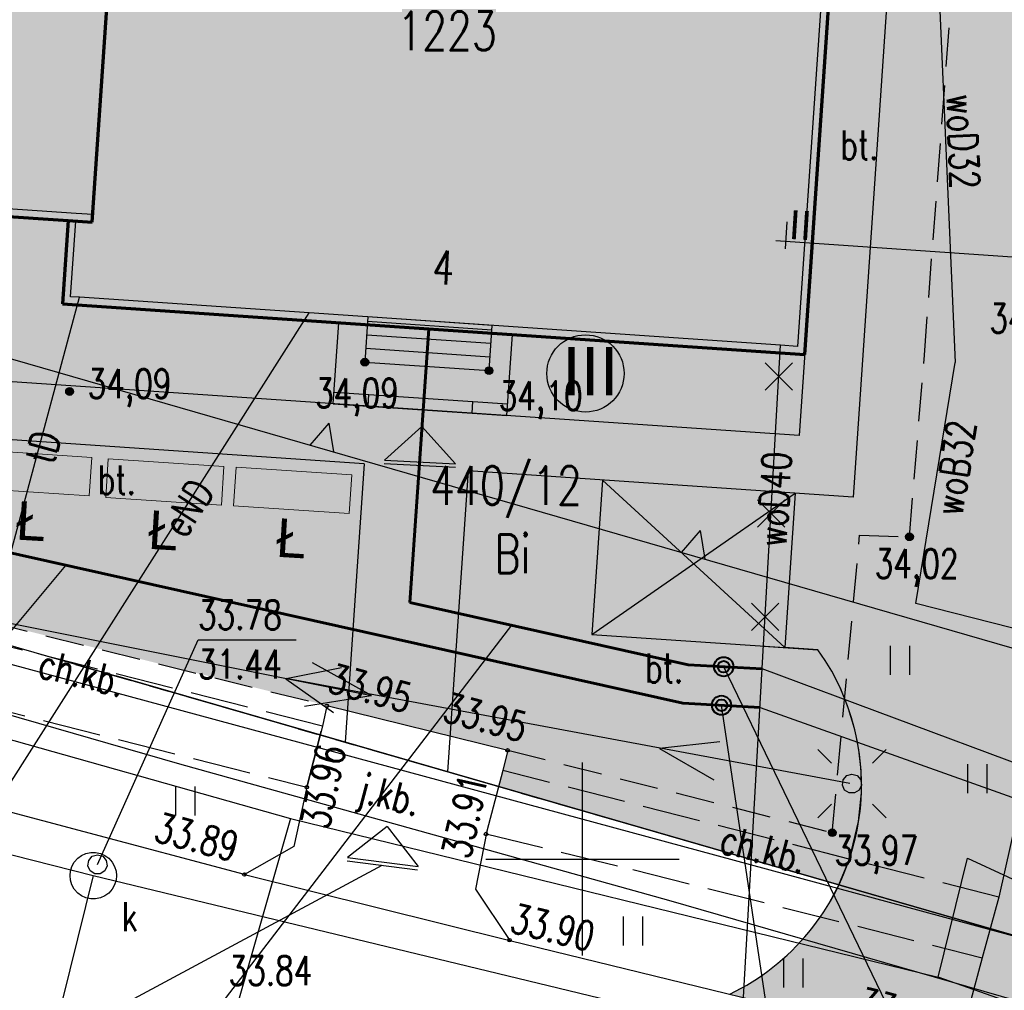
# Model space of a CAD drawing. Header units: millimetres. Extents: x 42484 to 45713, y 27065 to 28593.
# Tile 14 of 23: x 42627 to 42653, y 28451 to 28476. Entities that reach past the tile are written whole.
import ezdxf
from ezdxf.enums import TextEntityAlignment as Align

# ---------------------------------------------------------------- set-up
doc = ezdxf.new("R2010")
doc.units = ezdxf.units.MM
for name, pattern in [('2', [1, 0.5, -0.5]), ('423', [2, 1.5, -0.5]), ('424', [1.5, 1, -0.5])]:
    doc.linetypes.add(name, pattern=pattern)
for name, color, linetype in [('210-oznaczenie_konturu_uzytku_g', 7, 'Continuous'), ('211-numer_dzialki_ewidencyjnej', 7, 'Continuous'), ('218-kontur_uzytku_gruntowego', 7, 'Continuous'), ('219-dzialka_ewidencyjna', 7, 'Continuous'), ('238-Punkt_adresowy_budynku', 7, 'Continuous'), ('312-budynek_ewidencyjny', 7, 'Continuous'), ('312-oznaczenie_budynku_ewidency', 7, 'Continuous'), ('chodnik', 7, 'Continuous'), ('chodnik-Atr17', 7, 'Continuous'), ('furtka', 7, 'Continuous'), ('inne', 7, 'Continuous'), ('jezdnia-Atr17', 7, 'Continuous'), ('komora_podziemna', 7, 'Continuous'), ('kraweznik', 7, 'Continuous'), ('latarnia', 7, 'Continuous'), ('obszar_utwardzony', 7, 'Continuous'), ('obszar_utwardzony-Atr17', 7, 'Continuous'), ('obudowa_ochronna_przewodu', 7, 'Continuous'), ('opisy', 7, 'Continuous'), ('pikieta_sztuczna', 7, 'Continuous'), ('pikieta_sztuczna-Atr2', 7, 'Continuous'), ('przewod_elektroenergetyczny_nis', 7, 'Continuous'), ('przewod_elektroenergetyczny_pod', 7, 'Continuous'), ('przewod_kanalizacyjny', 7, 'Continuous'), ('przewod_telekomunikacyjny_podzi', 7, 'Continuous'), ('przewod_wodociagowy', 7, 'Continuous'), ('przewod_wodociagowy-Atr1', 7, 'Continuous'), ('rzedna-Atr2', 7, 'Continuous'), ('rzedna-Atr3', 7, 'Continuous'), ('schody', 7, 'Continuous'), ('trawnik', 7, 'Continuous'), ('wlaz_do_komory_lub_kanalu_-_okr', 7, 'Continuous')]:
    doc.layers.add(name, color=color, linetype=linetype)
doc.layers.add('KAM-pro Opis Sieci Wodociągowej', color=16, linetype='Continuous', lineweight=13)
doc.layers.add('KG Kan.Deszczowa', color=64, linetype='Continuous', lineweight=40)
for name, color, linetype, lineweight, true_color in [('KAM-pro Sieć Wodociągowa', 7, 'Continuous', 40, 0x0040ff), ('KRESKOWANIE DROGA', 7, 'Continuous', 5, 0x859099), ('KRESKOWANIE PARKING', 7, 'Continuous', 5, 0xff8000), ('KRESKOWANIE ZIELEŃ', 7, 'Continuous', 5, 0x39ad1f)]:
    doc.layers.add(name, color=color, linetype=linetype, lineweight=lineweight, true_color=true_color)
doc.styles.add('ARIAL', font='arial.ttf')
doc.styles.get("Standard").update_dxf_attribs({"font": 'arial.ttf'})
doc.styles.add('STYL_ARIAL', font='simplex', dxfattribs={"width": 0.75, "oblique": 0.1})

# ---------------------------------------------------------------- blocks, each defined once
blk = doc.blocks.new('US22')
at = {"color": 7}
blk.add_polyline3d([(0, 0.25, 0), (0.1352, 0.2103, 0), (0.2274, 0.1039, 0), (0.2475, -0.0356, 0), (0.1889, -0.1637, 0), (0.0704, -0.2399, 0), (-0.0704, -0.2399, 0), (-0.1889, -0.1637, 0), (-0.2475, -0.0356, 0), (-0.2274, 0.1039, 0), (-0.1352, 0.2103, 0), (0, 0.25, 0)], dxfattribs=at)
blk = doc.blocks.new('SM01')
at = {"color": 7}
for points in [[(-0.53, 0.531, 0), (-0.883, 0.884, 0)], [(0.531, 0.531, 0), (0.884, 0.884, 0)], [(0, 0.25, 0), (0.1352, 0.2103, 0), (0.2274, 0.1039, 0), (0.2475, -0.0356, 0), (0.1889, -0.1637, 0), (0.0704, -0.2399, 0), (-0.0704, -0.2399, 0), (-0.1889, -0.1637, 0), (-0.2475, -0.0356, 0), (-0.2274, 0.1039, 0), (-0.1352, 0.2103, 0), (0, 0.25, 0)], [(-0.53, -0.53, 0), (-0.883, -0.883, 0)], [(0.531, -0.53, 0), (0.884, -0.883, 0)]]:
    blk.add_polyline3d(points, dxfattribs=at)
blk = doc.blocks.new('PW01')
at = {"color": 7}
blk.add_polyline3d([(0.045, 0, 0), (0.0318, -0.0318, 0), (0, -0.045, 0), (-0.0318, -0.0318, 0), (-0.045, 0, 0), (-0.0318, 0.0318, 0), (0, 0.045, 0), (0.0318, 0.0318, 0), (0.045, 0, 0)], dxfattribs=at)
blk = doc.blocks.new('801')
at = {"color": 0}
for radius in [0.1, 0.09, 0.08, 0.07, 0.06, 0.05, 0.04, 0.03, 0.02, 0.01]:
    blk.add_circle((0, 0), radius, dxfattribs=at)
blk = doc.blocks.new('TU04')
at = {"color": 7}
for points in [[(0, 0, 0), (0, 0.75, 0)], [(0.5, 0, 0), (0.5, 0.75, 0)]]:
    blk.add_polyline3d(points, dxfattribs=at)

msp = doc.modelspace()

# ---------------------------------------------------------------- hatches: boundary and pattern name
at = {"layer": 'KRESKOWANIE DROGA', "transparency": 33554508}
h = msp.add_hatch(color=256, dxfattribs=at)
h.dxf.hatch_style = 1
h.paths.add_polyline_path([(42655.377, 28495.522), (42648.855, 28496.406), (42648.183, 28491.452), (42648.093, 28490.789), (42649.29, 28490.7), (42649.017, 28486.737), (42650.499, 28486.635), (42649.449, 28471.262), (42654.393, 28470.27), (42655.289, 28483.39)])
h = msp.add_hatch(color=256, dxfattribs=at)
h.dxf.hatch_style = 1
h.paths.add_polyline_path([(42650.281, 28483.442), (42648.784, 28483.545), (42647.677, 28467.333), (42649.174, 28467.231)])
h = msp.add_hatch(color=256, dxfattribs=at)
h.dxf.hatch_style = 1
h.paths.add_polyline_path([(42654.393, 28470.27), (42649.449, 28471.262), (42648.928, 28463.64), (42647.431, 28463.742), (42647.159, 28459.751), (42648.019, 28459.692, -0.466949), (42645.738, 28450.779), (42651.634, 28449.338), (42655.546, 28448.236, -0.191992), (42653.143, 28451.974)])
h = msp.add_hatch(color=256, dxfattribs=at)
h.dxf.hatch_style = 1
h.paths.add_polyline_path([(42637.608, 28465.917), (42635.482, 28466.062), (42620.736, 28467.069), (42620.883, 28469.224), (42619.696, 28469.305), (42619.561, 28467.594), (42620.407, 28466.662), (42619.491, 28466.706), (42619.143, 28462.304), (42620.388, 28461.968), (42620.634, 28465.573), (42636.277, 28464.504), (42635.841, 28458.12), (42637.808, 28457.636), (42637.641, 28464.558), (42636.804, 28464.599), (42637.622, 28465.342)])
h.paths.add_polyline_path([(42619.696, 28469.305), (42618.19, 28469.408), (42617.73, 28462.685), (42619.143, 28462.304), (42619.491, 28466.706), (42618.567, 28466.751), (42619.532, 28467.626), (42619.561, 28467.594)])
h = msp.add_hatch(color=256, dxfattribs=at)
h.dxf.hatch_style = 1
h.paths.add_polyline_path([(42649.174, 28467.231), (42647.677, 28467.333), (42647.534, 28465.241), (42647.534, 28465.238), (42639.971, 28465.755), (42639.971, 28465.755), (42637.608, 28465.917), (42637.622, 28465.342), (42637.768, 28465.474), (42638.643, 28464.509), (42637.641, 28464.558), (42637.808, 28457.636), (42638.503, 28457.465), (42638.971, 28464.32), (42642.443, 28464.083), (42647.431, 28463.742), (42648.928, 28463.64)])
h = msp.add_hatch(color=150, dxfattribs=at)
h.dxf.hatch_style = 1
h.paths.add_polyline_path([(42647.431, 28463.742), (42642.443, 28464.083), (42642.17, 28460.092), (42647.159, 28459.751)])
at = {"layer": 'KRESKOWANIE PARKING', "transparency": 33554508}
h = msp.add_hatch(color=1, dxfattribs=at)
h.dxf.hatch_style = 1
h.paths.add_polyline_path([(42648.784, 28483.545), (42647.677, 28467.333), (42648.269, 28476.002), (42629.736, 28477.914), (42629.247, 28470.757), (42628.619, 28470.8), (42628.472, 28468.645), (42628.472, 28468.645), (42628.619, 28470.8), (42610.301, 28472.052), (42611.413, 28488.173), (42630.991, 28486.836), (42630.85, 28484.781)])
h = msp.add_hatch(color=1, dxfattribs=at)
h.dxf.hatch_style = 1
h.paths.add_polyline_path([(42632.899, 28477.588), (42629.736, 28477.914), (42629.247, 28470.757), (42631.222, 28470.622)])
h.paths.add_polyline_path([(42631.222, 28470.622), (42629.247, 28470.757), (42629.1, 28468.602), (42630.709, 28468.492)])
h = msp.add_hatch(color=1, dxfattribs=at)
h.dxf.hatch_style = 1
h.paths.add_polyline_path([(42648.269, 28476.002), (42632.899, 28477.588), (42630.709, 28468.492), (42647.677, 28467.333)])
h = msp.add_hatch(color=1, dxfattribs=at)
h.dxf.hatch_style = 1
h.paths.add_polyline_path([(42631.222, 28470.621), (42628.619, 28470.8), (42628.472, 28468.645), (42630.71, 28468.492)])
h = msp.add_hatch(color=6, dxfattribs=at)
h.dxf.hatch_style = 1
h.paths.add_polyline_path([(42637.557, 28468.025), (42635.625, 28468.157), (42635.482, 28466.063), (42637.608, 28465.918)])
h.paths.add_polyline_path([(42640.114, 28467.85), (42637.557, 28468.025), (42637.608, 28465.918), (42639.971, 28465.757)])
h = msp.add_hatch(color=1, dxfattribs=at)
h.dxf.hatch_style = 1
h.paths.add_polyline_path([(42637.768, 28465.474), (42637.622, 28465.342), (42637.641, 28464.558), (42638.643, 28464.509)])
h.paths.add_polyline_path([(42637.622, 28465.342), (42636.804, 28464.599), (42637.641, 28464.558)])
h = msp.add_hatch(color=256, dxfattribs=at)
h.dxf.hatch_style = 1
h.paths.add_polyline_path([(42635.962, 28464.219), (42632.969, 28464.418), (42632.903, 28463.42), (42635.896, 28463.222)])
h.paths.add_polyline_path([(42632.653, 28464.436), (42629.66, 28464.635), (42629.593, 28463.637), (42632.587, 28463.438)])
h.paths.add_polyline_path([(42629.233, 28464.671), (42626.239, 28464.869), (42626.173, 28463.872), (42629.167, 28463.673)])
h.paths.add_polyline_path([(42625.722, 28464.907), (42622.729, 28465.105), (42622.663, 28464.108), (42625.656, 28463.909)])
at = {"layer": 'KRESKOWANIE ZIELEŃ', "transparency": 33554508}
h = msp.add_hatch(color=256, dxfattribs=at)
h.dxf.hatch_style = 1
h.paths.add_polyline_path([(42635.625, 28468.157), (42628.472, 28468.645), (42628.619, 28470.8), (42621.926, 28471.262), (42621.781, 28469.163), (42620.883, 28469.224), (42620.736, 28467.069), (42635.482, 28466.063)])
h = msp.add_hatch(color=256, dxfattribs=at)
h.dxf.hatch_style = 1
h.paths.add_polyline_path([(42647.677, 28467.333), (42640.114, 28467.85), (42639.971, 28465.757), (42647.534, 28465.241)])
h = msp.add_hatch(color=256, dxfattribs=at)
h.dxf.hatch_style = 1
h.paths.add_polyline_path([(42636.277, 28464.504), (42620.634, 28465.573), (42620.388, 28461.968), (42635.841, 28458.12)])
h.paths.add_polyline_path([(42629.593, 28463.637), (42629.66, 28464.635), (42632.653, 28464.436), (42632.587, 28463.438)], flags=16)
h.paths.add_polyline_path([(42632.903, 28463.42), (42632.969, 28464.418), (42635.962, 28464.219), (42635.896, 28463.222)], flags=16)
h.paths.add_polyline_path([(42629.167, 28463.673), (42626.173, 28463.872), (42626.239, 28464.869), (42629.233, 28464.671)], flags=16)
h.paths.add_polyline_path([(42625.656, 28463.909), (42622.663, 28464.108), (42622.729, 28465.105), (42625.722, 28464.907)], flags=16)
h = msp.add_hatch(color=256, dxfattribs=at)
h.dxf.hatch_style = 1
h.paths.add_polyline_path([(42648.019, 28459.692), (42646.613, 28459.789), (42642.17, 28460.092), (42642.443, 28464.083), (42638.971, 28464.32), (42638.503, 28457.465), (42639.995, 28457.096), (42639.755, 28456.154), (42648.563, 28453.61), (42648.796, 28454.168), (42648.843, 28454.305), (42649.073, 28455.249), (42649.144, 28455.991), (42649.135, 28456.565, 0.141126)])

# ---------------------------------------------------------------- linework, layer by layer
for p, q in [((42650.499, 28486.635), (42648.928, 28463.64)), ((42648.898, 28485.242), (42647.534, 28465.238)), ((42628.619, 28470.8), (42628.472, 28468.645)), ((42628.472, 28468.645), (42628.619, 28470.8)), ((42647.215, 28470.767), (42647.168, 28470.069)), ((42628.472, 28468.645), (42647.677, 28467.333)), ((42623.56, 28468.258), (42655.744, 28458.961)), ((42647.534, 28465.238), (42620.736, 28467.069)), ((42636.277, 28464.504), (42620.634, 28465.573)), ((42635.368, 28465.555), (42634.877, 28464.989)), ((42635.368, 28465.555), (42635.485, 28464.815)), ((42636.277, 28464.504), (42635.785, 28457.301)), ((42638.971, 28464.32), (42638.439, 28456.534)), ((42648.928, 28463.64), (42638.971, 28464.32)), ((42642.443, 28464.083), (42642.17, 28460.092)), ((42642.443, 28464.083), (42647.159, 28459.751)), ((42642.17, 28460.092), (42647.431, 28463.742)), ((42647.431, 28463.742), (42647.159, 28459.751)), ((42644.975, 28462.779), (42644.484, 28462.214)), ((42644.975, 28462.779), (42645.092, 28462.04)), ((42642.17, 28460.092), (42647.159, 28459.751)), ((42646.613, 28459.789), (42648.019, 28459.692)), ((42648.019, 28459.692), (42647.159, 28459.751)), ((42648.71, 28458.439), (42648.603, 28458.687)), ((42648.812, 28458.167), (42648.71, 28458.439)), ((42648.966, 28457.654), (42648.812, 28458.167)), ((42649.01, 28457.466), (42648.966, 28457.654)), ((42649.078, 28457.099), (42649.01, 28457.466)), ((42649.135, 28456.565), (42649.078, 28457.099)), ((42649.144, 28455.991), (42649.135, 28456.565)), ((42649.073, 28455.249), (42649.144, 28455.991)), ((42648.843, 28454.305), (42649.073, 28455.249)), ((42648.563, 28453.61), (42648.796, 28454.168)), ((42648.796, 28454.168), (42648.843, 28454.305)), ((42605.406, 28437.306), (42636.749, 28454.114)), ((42648.563, 28453.61), (42648.304, 28453.124))]:
    msp.add_line(p, q)
at = {"lineweight": 70}
for p, q in [((42629.247, 28470.757), (42630.208, 28484.825)), ((42647.677, 28467.333), (42648.784, 28483.545)), ((42610.301, 28472.052), (42628.619, 28470.8)), ((42628.619, 28470.8), (42628.472, 28468.645)), ((42628.619, 28470.8), (42629.247, 28470.757)), ((42628.472, 28468.645), (42647.677, 28467.333))]:
    msp.add_line(p, q, dxfattribs=at)
at = {"linetype": '2', "ltscale": 50}
msp.add_line((42657.059, 28469.582), (42646.931, 28470.274), dxfattribs=at)
at = {"color": 1}
for p, q in [((42635.482, 28466.062), (42635.625, 28468.157)), ((42639.971, 28465.755), (42640.114, 28467.85)), ((42635.502, 28466.361), (42639.992, 28466.054)), ((42636.38, 28466.001), (42636.4, 28466.3)), ((42635.482, 28466.062), (42639.971, 28465.755)), ((42639.073, 28465.816), (42639.094, 28466.116))]:
    msp.add_line(p, q, dxfattribs=at)
at = {"lineweight": 30}
for p, q in [((42646.655, 28466.408), (42647.362, 28467.115)), ((42646.655, 28467.115), (42647.362, 28466.408)), ((42646.454, 28462.863), (42647.161, 28463.57)), ((42646.454, 28463.57), (42647.161, 28462.863)), ((42646.302, 28460.194), (42647.009, 28460.901)), ((42646.302, 28460.901), (42647.009, 28460.194))]:
    msp.add_line(p, q, dxfattribs=at)
at = {"lineweight": 0}
for p, q in [((42629.233, 28464.671), (42626.239, 28464.869)), ((42629.167, 28463.673), (42629.233, 28464.671)), ((42629.66, 28464.635), (42629.593, 28463.637)), ((42632.653, 28464.436), (42629.66, 28464.635)), ((42632.587, 28463.438), (42632.653, 28464.436)), ((42632.969, 28464.418), (42632.903, 28463.42)), ((42635.962, 28464.219), (42632.969, 28464.418)), ((42635.896, 28463.222), (42635.962, 28464.219)), ((42626.173, 28463.872), (42629.167, 28463.673)), ((42629.593, 28463.637), (42632.587, 28463.438)), ((42632.903, 28463.42), (42635.896, 28463.222))]:
    msp.add_line(p, q, dxfattribs=at)
at = {"color": 1, "linetype": '2', "lineweight": 30, "ltscale": 50}
msp.add_line((42653.871, 28452.076), (42617.281, 28462.646), dxfattribs=at)
msp.add_circle((42642.005, 28466.844), 1)
msp.add_arc((42643.147, 28456.191), 6, 295.5866, 35.7073)
at = {"layer": '218-kontur_uzytku_gruntowego', "color": 3, "linetype": '2'}
msp.add_polyline3d([(42617.281, 28462.646, 0), (42653.871, 28452.076, 0)], dxfattribs=at)
at = {"layer": '219-dzialka_ewidencyjna', "color": 7}
for points in [[(42617.281, 28462.646, 0), (42653.871, 28452.076, 0)], [(42617.261, 28461.996, 0), (42653.871, 28452.076, 0)]]:
    msp.add_polyline3d(points, dxfattribs=at)
at = {"layer": '312-budynek_ewidencyjny', "color": 7}
for points in [[(42630.195, 28484.625, 0), (42629.261, 28470.957, 0)], [(42648.784, 28483.545, 0), (42648.723, 28482.641, 0), (42647.677, 28467.333, 0)], [(42648.571, 28483.36, 0), (42648.523, 28482.655, 0), (42647.491, 28467.546, 0)], [(42628.619, 28470.8, 0), (42628.619, 28470.8, 0), (42610.301, 28472.052, 0)], [(42629.261, 28470.957, 0), (42628.832, 28470.986, 0), (42610.515, 28472.238, 0)], [(42628.472, 28468.645, 0), (42628.619, 28470.8, 0)], [(42628.685, 28468.831, 0), (42628.818, 28470.787, 0)], [(42647.491, 28467.546, 0), (42647.055, 28467.576, 0), (42634.855, 28468.41, 0), (42628.919, 28468.815, 0), (42628.685, 28468.831, 0)], [(42647.677, 28467.333, 0), (42647.041, 28467.377, 0), (42634.842, 28468.21, 0), (42628.905, 28468.616, 0), (42628.472, 28468.645, 0)]]:
    msp.add_polyline3d(points, dxfattribs=at)
at = {"layer": 'chodnik', "color": 7, "linetype": '423'}
for points in [[(42620.232, 28459.826, 0), (42634.8, 28456.134, 0), (42635.199, 28457.718, 0), (42620.609, 28461.41, 0), (42620.232, 28459.826, 0)], [(42652.703, 28453.287, 0), (42639.864, 28456.567, 0)], [(42639.435, 28454.925, 0), (42643.231, 28454.006, 0)], [(42643.231, 28454.006, 0), (42652.267, 28451.72, 0)]]:
    msp.add_polyline3d(points, dxfattribs=at)
at = {"layer": 'inne', "lineweight": 30}
for p, q in [((42637.768, 28465.474), (42636.804, 28464.599)), ((42637.768, 28465.474), (42638.643, 28464.509)), ((42636.799, 28464.512), (42638.639, 28464.422)), ((42636.804, 28464.599), (42638.643, 28464.509)), ((42636.878, 28455.115), (42635.847, 28454.319)), ((42636.878, 28455.115), (42637.674, 28454.083)), ((42635.836, 28454.232), (42637.662, 28453.997)), ((42635.847, 28454.319), (42637.674, 28454.083))]:
    msp.add_line(p, q, dxfattribs=at)
at = {"layer": 'KAM-pro Opis Sieci Wodociągowej', "color": 150, "lineweight": 25}
for p, q in [((42579.161, 28402.655), (42628.564, 28461.878)), ((42592.05, 28397.695), (42640.099, 28460.327)), ((42676.258, 28395.756), (42645.581, 28459.255)), ((42708.195, 28436.209), (42646.579, 28459.198)), ((42655.481, 28391.801), (42645.524, 28458.257)), ((42646.523, 28458.2), (42708.195, 28436.209))]:
    msp.add_line(p, q, dxfattribs=at)
at = {"layer": 'KAM-pro Sieć Wodociągowa', "lineweight": 60}
for p, q in [((42637.465, 28460.915), (42637.949, 28467.998)), ((42621.95, 28463.355), (42644.526, 28458.313)), ((42637.465, 28460.915), (42644.664, 28459.307)), ((42644.664, 28459.307), (42646.579, 28459.198)), ((42644.526, 28458.313), (42646.523, 28458.2))]:
    msp.add_line(p, q, dxfattribs=at)
at = {"layer": 'KG Kan.Deszczowa', "color": 250, "linetype": 'ByBlock'}
for centre, radius in [((42645.581, 28459.255), 0.25), ((42645.581, 28459.255), 0.15), ((42645.524, 28458.257), 0.25), ((42645.524, 28458.257), 0.15)]:
    msp.add_circle(centre, radius, dxfattribs=at)
at = {"layer": 'komora_podziemna', "color": 34}
msp.add_polyline3d([(42629.081, 28454.416, 0), (42629.211, 28454.446, 0), (42629.331, 28454.446, 0), (42629.461, 28454.416, 0), (42629.571, 28454.366, 0), (42629.671, 28454.296, 0), (42629.761, 28454.196, 0), (42629.821, 28454.086, 0), (42629.861, 28453.966, 0), (42629.871, 28453.846, 0), (42629.861, 28453.726, 0), (42629.821, 28453.606, 0), (42629.761, 28453.496, 0), (42629.671, 28453.396, 0), (42629.571, 28453.326, 0), (42629.461, 28453.276, 0), (42629.331, 28453.246, 0), (42629.211, 28453.246, 0), (42629.081, 28453.276, 0), (42628.971, 28453.326, 0), (42628.871, 28453.396, 0), (42628.781, 28453.496, 0), (42628.721, 28453.606, 0), (42628.681, 28453.726, 0), (42628.671, 28453.846, 0), (42628.681, 28453.966, 0), (42628.721, 28454.086, 0), (42628.781, 28454.196, 0), (42628.871, 28454.296, 0), (42628.971, 28454.366, 0), (42629.081, 28454.416, 0)], dxfattribs=at)
at = {"layer": 'kraweznik', "color": 7}
for points in [[(42635.313, 28458.243, 0), (42635.199, 28457.718, 0), (42634.8, 28456.134, 0), (42634.462, 28454.601, 0), (42633.18, 28453.877, 0), (42620.735, 28457.193, 0), (42619.856, 28458.39, 0), (42620.232, 28459.826, 0), (42620.609, 28461.41, 0), (42620.768, 28461.865, 0)], [(42654.51, 28461.391, 0), (42652.703, 28453.287, 0), (42652.267, 28451.72, 0), (42651.627, 28449.34, 0)], [(42635.313, 28458.249, 0), (42639.995, 28457.097, 0)], [(42639.995, 28457.097, 0), (42639.864, 28456.567, 0), (42639.451, 28454.996, 0), (42639.158, 28453.495, 0), (42640.046, 28452.169, 0), (42651.627, 28449.34, 0), (42665.911, 28445.316, 0)], [(42633.18, 28453.877, 0), (42640.046, 28452.169, 0)]]:
    msp.add_polyline3d(points, dxfattribs=at)
at = {"layer": 'obszar_utwardzony', "color": 7, "linetype": '424'}
for points in [[(42650.772, 28467.314, 0), (42652.519, 28490.282, 0), (42643.901, 28491.073, 0), (42638.858, 28491.659, 0), (42637.813, 28491.866, 0), (42637.57, 28488.146, 0), (42632.357, 28488.451, 0), (42632.515, 28490.357, 0), (42616.486, 28491.619, 0), (42613.078, 28491.797, 0), (42612.843, 28488.781, 0), (42612.773, 28487.88, 0)], [(42639.995, 28457.097, 0), (42648.39, 28454.957, 0), (42649.097, 28462.657, 0), (42650.388, 28462.617, 0), (42650.772, 28467.314, 0)], [(42620.768, 28461.865, 0), (42620.768, 28461.865, 0), (42635.313, 28458.249, 0)]]:
    msp.add_polyline3d(points, dxfattribs=at)
at = {"layer": 'obudowa_ochronna_przewodu', "color": 30}
msp.add_polyline3d([(42634.371, 28455.326, 0), (42632.221, 28447.776, 0)], dxfattribs=at)
at = {"layer": 'opisy', "color": 7}
for points in [[(42641.931, 28451.776, 0), (42641.931, 28456.776, 0)], [(42639.431, 28454.276, 0), (42644.431, 28454.276, 0)]]:
    msp.add_polyline3d(points, dxfattribs=at)
at = {"layer": 'przewod_elektroenergetyczny_nis', "color": 1}
for points in [[(42621.719, 28461.456, 0), (42636.473, 28458.508, 0), (42634.946, 28459.355, 0)], [(42648.844, 28456.233, 0), (42634.265, 28458.946, 0), (42635.691, 28459.237, 0)], [(42635.486, 28458.058, 0), (42634.254, 28458.936, 0)], [(42634.734, 28458.235, 0), (42636.457, 28458.506, 0)], [(42645.481, 28457.306, 0), (42643.921, 28457.14, 0), (42645.322, 28456.324, 0)]]:
    msp.add_polyline3d(points, dxfattribs=at)
at = {"layer": 'przewod_elektroenergetyczny_pod', "color": 1}
for points in [[(42617.911, 28441.756, 0), (42634.855, 28468.41, 0)], [(42696.171, 28429.096, 0), (42696.061, 28431.976, 0), (42697.731, 28441.926, 0), (42681.491, 28447.086, 0), (42669.491, 28450.556, 0), (42660.481, 28448.496, 0), (42644.161, 28453.206, 0), (42631.511, 28456.736, 0), (42620.951, 28459.776, 0), (42621.341, 28461.626, 0), (42621.731, 28461.456, 0)]]:
    msp.add_polyline3d(points, dxfattribs=at)
at = {"layer": 'przewod_kanalizacyjny', "color": 34}
for points in [[(42531.861, 28478.686, 0), (42559.461, 28471.436, 0), (42589.791, 28463.656, 0), (42606.761, 28459.566, 0), (42629.271, 28453.846, 0)], [(42629.271, 28453.846, 0), (42621.211, 28421.306, 0), (42617.931, 28408.346, 0), (42617.561, 28406.876, 0)], [(42629.271, 28453.846, 0), (42653.881, 28447.896, 0), (42687.661, 28438.356, 0), (42701.498, 28434.512, 0)]]:
    msp.add_polyline3d(points, dxfattribs=at)
at = {"layer": 'przewod_telekomunikacyjny_podzi', "color": 30}
for points in [[(42533.361, 28484.626, 0), (42535.531, 28482.566, 0), (42539.781, 28479.186, 0), (42573.521, 28470.656, 0), (42604.241, 28462.806, 0), (42625.921, 28457.706, 0), (42634.371, 28455.326, 0)], [(42625.921, 28457.706, 0), (42628.919, 28468.815, 0)], [(42634.371, 28455.326, 0), (42632.221, 28447.776, 0), (42631.521, 28445.296, 0), (42631.551, 28442.406, 0), (42629.791, 28442.456, 0), (42621.371, 28411.886, 0), (42617.881, 28401.826, 0)], [(42634.371, 28455.326, 0), (42651.131, 28451.216, 0)], [(42651.131, 28451.216, 0), (42651.891, 28454.296, 0), (42656.061, 28452.366, 0), (42657.761, 28452.616, 0), (42664.711, 28450.886, 0), (42669.031, 28451.236, 0), (42684.001, 28447.176, 0), (42697.991, 28442.966, 0), (42696.8, 28436.863, 0)], [(42701.685, 28442.3, 0), (42698.281, 28443.646, 0), (42692.991, 28444.906, 0), (42685.791, 28446.236, 0), (42679.981, 28447.386, 0), (42664.701, 28450.746, 0), (42662.311, 28450.906, 0), (42653.601, 28450.346, 0), (42651.131, 28451.216, 0)]]:
    msp.add_polyline3d(points, dxfattribs=at)
at = {"layer": 'przewod_wodociagowy', "color": 5}
for points in [[(42650.941, 28481.596, 0), (42651.571, 28467.126, 0)], [(42645.691, 28443.546, 0), (42647.055, 28467.576, 0)], [(42657.911, 28459.016, 0), (42650.551, 28460.886, 0), (42651.571, 28467.126, 0)]]:
    msp.add_polyline3d(points, dxfattribs=at)
at = {"layer": 'rzedna-Atr2', "color": 7}
msp.add_polyline3d([(42629.381, 28454.136, 0), (42631.981, 28459.946, 0), (42634.518, 28459.946, 0)], dxfattribs=at)
at = {"layer": 'schody', "color": 7}
for points in [[(42636.377, 28468.306, 0), (42636.297, 28467.138, 0), (42639.51, 28466.919, 0), (42639.589, 28468.086, 0), (42636.377, 28468.306, 0)], [(42639.581, 28467.966, 0), (42636.369, 28468.186, 0)], [(42639.557, 28467.617, 0), (42636.345, 28467.837, 0)], [(42639.533, 28467.268, 0), (42636.321, 28467.488, 0)]]:
    msp.add_polyline3d(points, dxfattribs=at)

# ---------------------------------------------------------------- block references
at = {"layer": 'latarnia', "color": 7}
msp.add_blockref('SM01', (42648.899, 28456.226), dxfattribs=at)
at = {"layer": 'obszar_utwardzony', "color": 7}
for p in [(42650.388, 28462.617, 34.017), (42648.39, 28454.957, 33.967)]:
    msp.add_blockref('801', p, dxfattribs=at)
at = {"layer": 'pikieta_sztuczna', "color": 7}
for p in [(42635.313, 28458.243), (42639.992, 28457.089), (42634.795, 28456.134), (42639.431, 28454.924), (42633.18, 28453.877), (42640.039, 28452.177)]:
    msp.add_blockref('PW01', p, dxfattribs=at)
at = {"layer": 'pikieta_sztuczna-Atr2', "color": 7}
for p in [(42636.297, 28467.138, 34.088), (42639.51, 28466.919, 34.097), (42628.658, 28466.377, 34.093)]:
    msp.add_blockref('801', p, dxfattribs=at)
at = {"layer": 'trawnik', "color": 7}
for p in [(42649.895, 28459.042), (42651.895, 28455.981), (42631.41, 28455.405), (42642.986, 28452.042), (42647.137, 28450.951)]:
    msp.add_blockref('TU04', p, dxfattribs=at)
at = {"layer": 'wlaz_do_komory_lub_kanalu_-_okr', "color": 7}
msp.add_blockref('US22', (42629.381, 28454.136), dxfattribs=at)

# ---------------------------------------------------------------- texts
at = {"attachment_point": 1, "style": 'ARIAL'}
for s, insert, char_height, rotation in [('II', (42647.3, 28471.077), 0.75, 356.3563), ('Ł', (42627.31, 28463.545), 1, 356.583), ('Ł', (42630.729, 28463.306), 1, 356.583), ('Ł', (42634.04, 28463.1), 1, 356.583)]:
    msp.add_mtext_dynamic_manual_height_columns(s, width=850.08319, gutter_width=12.5, heights=[0], dxfattribs=dict(at, insert=insert, char_height=char_height, rotation=rotation))
at = {"insert": (42641.402, 28467.526), "char_height": 1.25, "attachment_point": 1}
msp.add_mtext_dynamic_manual_height_columns('III', width=49.94873, gutter_width=12.5, heights=[0], dxfattribs=at)
at = {"layer": '210-oznaczenie_konturu_uzytku_g', "color": 3, "style": 'STYL_ARIAL', "width": 0.75}
msp.add_text('Bi', height=1, dxfattribs=at).set_placement((42639.649, 28461.376), align=Align.BOTTOM_LEFT)
at = {"layer": '211-numer_dzialki_ewidencyjnej', "color": 7, "style": 'STYL_ARIAL', "width": 0.75}
msp.add_text('440/12', height=1, dxfattribs=at).set_placement((42637.989, 28463.144), align=Align.BOTTOM_LEFT)
at = {"layer": '238-Punkt_adresowy_budynku', "color": 7, "style": 'STYL_ARIAL', "width": 0.75}
msp.add_text('4', height=0.875, rotation=356.89, dxfattribs=at).set_placement((42638.294, 28468.885), align=Align.BOTTOM_CENTER)
at = {"layer": '312-oznaczenie_budynku_ewidency', "color": 7, "style": 'STYL_ARIAL', "width": 0.75}
msp.add_text('1223', height=1, dxfattribs=at).set_placement((42637.139, 28474.91), align=Align.BOTTOM_LEFT)
at = {"layer": 'chodnik-Atr17', "color": 7, "style": 'STYL_ARIAL', "width": 0.75}
for rotation, p in [(346.425, (42627.751, 28458.777)), (345.51, (42645.381, 28454.237))]:
    msp.add_text('ch.kb.', height=0.75, rotation=rotation, dxfattribs=at).set_placement(p, align=Align.BOTTOM_LEFT)
at = {"layer": 'furtka', "color": 7, "style": 'STYL_ARIAL', "width": 0.75}
msp.add_text('34,1', height=0.75, dxfattribs=at).set_placement((42652.455, 28468.645), align=Align.TOP_LEFT)
at = {"layer": 'jezdnia-Atr17', "color": 7, "style": 'STYL_ARIAL', "width": 0.75}
msp.add_text('j.kb.', height=0.75, rotation=345.867, dxfattribs=at).set_placement((42636.028, 28455.557), align=Align.BOTTOM_LEFT)
at = {"layer": 'obszar_utwardzony', "color": 7, "style": 'STYL_ARIAL', "width": 0.75}
for s, p in [('34,02', (42649.488, 28462.297)), ('33,97', (42648.447, 28454.873))]:
    msp.add_text(s, height=0.75, dxfattribs=at).set_placement(p, align=Align.TOP_LEFT)
at = {"layer": 'obszar_utwardzony-Atr17', "color": 7, "style": 'STYL_ARIAL', "width": 0.75}
for p in [(42648.598, 28472.159), (42629.386, 28463.491), (42643.547, 28458.619)]:
    msp.add_text('bt.', height=0.75, dxfattribs=at).set_placement(p, align=Align.BOTTOM_LEFT)
at = {"layer": 'pikieta_sztuczna-Atr2', "color": 7, "style": 'STYL_ARIAL', "width": 0.75}
for s, p in [('34,09', (42629.125, 28466.956)), ('34,09', (42635.009, 28466.715)), ('34,10', (42639.76, 28466.64))]:
    msp.add_text(s, height=0.75, dxfattribs=at).set_placement(p, align=Align.TOP_LEFT)
for s, rotation, p in [('33.95', 344.9876, (42635.236, 28458.401)), ('33.95', 344.9876, (42638.214, 28457.647)), ('33.96', 78.165, (42635.582, 28454.97)), ('33.91', 77.3422, (42639.231, 28454.199)), ('33.89', 345.277, (42630.747, 28454.541)), ('33.90', 346.222, (42639.959, 28452.184)), ('33.93', 346.222, (42648.946, 28450.016))]:
    msp.add_text(s, height=0.75, rotation=rotation, dxfattribs=at).set_placement(p, align=Align.BOTTOM_LEFT)
msp.add_text('33.84', height=0.75, dxfattribs=at).set_placement((42632.771, 28450.788), align=Align.BOTTOM_LEFT)
at = {"layer": 'przewod_elektroenergetyczny_pod', "color": 1, "style": 'STYL_ARIAL', "width": 0.75}
msp.add_text('eND', height=0.75, rotation=57.554, dxfattribs=at).set_placement((42631.324, 28462.743), align=Align.MIDDLE_LEFT)
at = {"layer": 'przewod_telekomunikacyjny_podzi', "color": 30, "style": 'STYL_ARIAL', "width": 0.75}
msp.add_text('tD', height=0.75, rotation=74.896, dxfattribs=at).set_placement((42627.872, 28464.551), align=Align.MIDDLE_LEFT)
at = {"layer": 'przewod_wodociagowy-Atr1', "color": 5, "style": 'STYL_ARIAL', "width": 0.75}
for s, rotation, p in [('woD32', 272.492, (42651.722, 28474.079)), ('woD40', 86.751, (42646.823, 28462.363))]:
    msp.add_text(s, height=0.75, rotation=rotation, dxfattribs=at).set_placement(p, align=Align.MIDDLE_LEFT)
msp.add_text('woB32', height=0.75, rotation=81.535, dxfattribs=at).set_placement((42651.976, 28463.097), align=Align.BOTTOM_LEFT)
at = {"layer": 'rzedna-Atr2', "color": 34, "style": 'STYL_ARIAL', "width": 0.75}
msp.add_text('33.78', height=0.75, dxfattribs=at).set_placement((42631.981, 28459.996), align=Align.BOTTOM_LEFT)
at = {"layer": 'rzedna-Atr3', "color": 34, "style": 'STYL_ARIAL', "width": 0.75}
msp.add_text('31.44', height=0.75, dxfattribs=at).set_placement((42631.981, 28458.72), align=Align.BOTTOM_LEFT)
at = {"layer": 'wlaz_do_komory_lub_kanalu_-_okr', "color": 7, "style": 'STYL_ARIAL', "width": 0.75}
msp.add_text('k', height=0.75, dxfattribs=at).set_placement((42630.011, 28452.188), align=Align.BOTTOM_LEFT)

doc.saveas('drawing.dxf')
